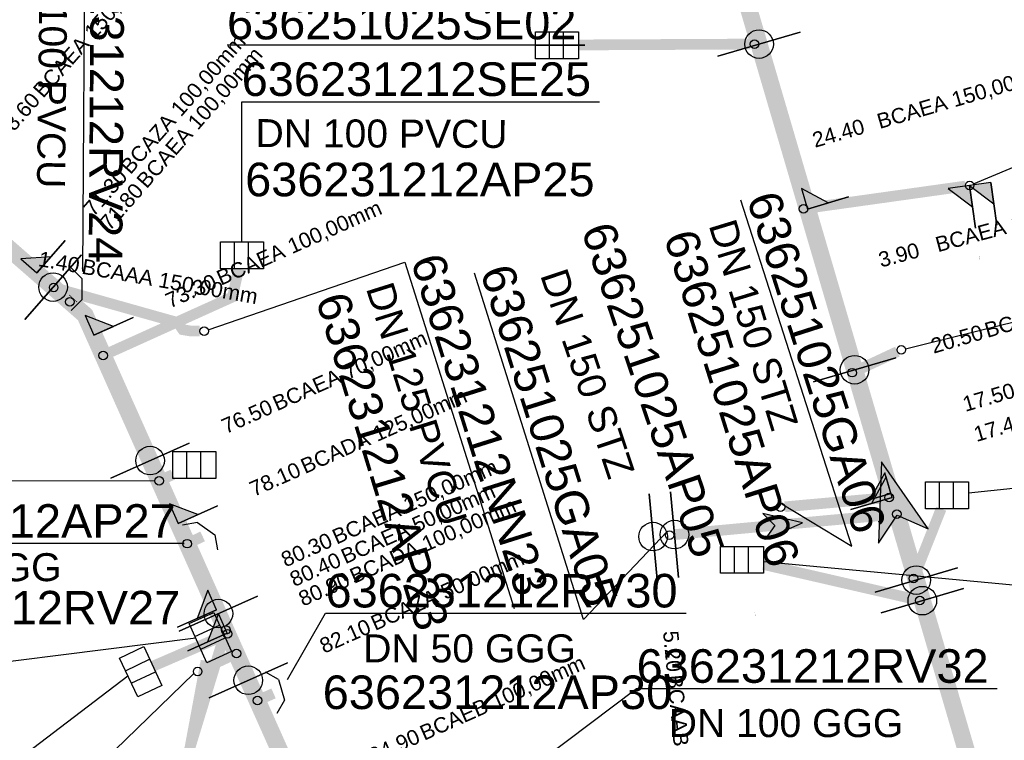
# Model space of a CAD drawing. Extents: x 356718 to 357658, y 5762241 to 5762615.
# Tile 83 of 157: x 357148 to 357171, y 5762374 to 5762391. Entities that reach past the tile are written whole.
import ezdxf
from ezdxf.enums import TextEntityAlignment as Align

# ---------------------------------------------------------------- set-up
doc = ezdxf.new("R2010")
doc.units = 0
doc.header["$MEASUREMENT"] = 0
for name, pattern in [('AUSGEZOGEN', [0]), ('GESTRICHELT2', [4, 2, -2]), ('STRICHPUNKT', [5, 2, -1, 1, -1])]:
    doc.linetypes.add(name, pattern=pattern)
doc.layers.get('0').update_dxf_attribs({"linetype": 'AUSGEZOGEN'})
for name, color, linetype, true_color in [('111_00131_Symbol', 7, 'AUSGEZOGEN', 0x000000), ('114_00133_Schachtnummer', 7, 'AUSGEZOGEN', 0x000000), ('121_10374_Haltungen_Regenwasser', 5, 'GESTRICHELT2', 0x0000ff), ('121_10376_Haltungen_Mischwasser', 6, 'STRICHPUNKT', 0xff00ff), ('121_10397_Haltungen_Regenwasser', 5, 'GESTRICHELT2', 0x0000ff), ('121_10399_Haltungen_Mischwasser', 6, 'STRICHPUNKT', 0xff00ff), ('123_00048_Fliessrichtungspfeil', 7, 'AUSGEZOGEN', 0x000000), ('123_00137_Fliessrichtungspfeil', 7, 'AUSGEZOGEN', 0x000000), ('124_10626_Standard__Laenge____1', 7, 'AUSGEZOGEN', 0x000000), ('141_10677_Stutzen__alle__aus_DW', 7, 'AUSGEZOGEN', 0x000000), ('141_10868_Stutzen__141_', 7, 'AUSGEZOGEN', 0x000000)]:
    doc.layers.add(name, color=color, linetype=linetype, true_color=true_color)
doc.styles.add('ARIAL', font='arial.ttf', dxfattribs={"height": 1.5})
doc.styles.get("Standard").update_dxf_attribs({"font": 'arial.ttf', "height": 1})

# ---------------------------------------------------------------- blocks, each defined once
blk = doc.blocks.new('ES')
at = {"color": 0, "linetype": 'AUSGEZOGEN'}
for points in [[(-0.494, -0.319), (-0.494, 0.306), (0.506, 0.306), (0.506, -0.319), (-0.494, -0.319)], [(-0.169, -0.319), (-0.169, 0.306)], [(0.156, -0.319), (0.156, 0.306)]]:
    blk.add_lwpolyline(points, dxfattribs=at)
blk = doc.blocks.new('F00')
at = {"color": 0}
blk.add_circle((0, 0), 0.1, dxfattribs=at)
blk = doc.blocks.new('TEILSTRECKE_E')
at = {"color": 0, "linetype": 'AUSGEZOGEN'}
for points in [[(0, 0.25), (-0.25, 0.5)], [(0, 0.25), (0, -0.25)], [(0, -0.25), (-0.25, -0.5)]]:
    blk.add_lwpolyline(points, dxfattribs=at)
blk = doc.blocks.new('FLI')
at = {"color": 0, "linetype": 'AUSGEZOGEN'}
blk.add_lwpolyline([(-0.4, 0), (-0.9, -0.6), (0.9, 0), (-0.9, 0.6), (-0.4, 0)], close=True, dxfattribs=at)
at = {"color": 0}
for points in [[(-0.4, 0), (0.9, 0), (-0.9, 0.6)], [(-0.9, -0.6), (0.9, 0), (-0.4, 0)]]:
    blk.add_solid(points, dxfattribs=at)

msp = doc.modelspace()

# ---------------------------------------------------------------- linework, layer by layer
at = {"layer": '114_00133_Schachtnummer', "color": 18, "linetype": 'AUSGEZOGEN', "true_color": 0x000000}
for points in [[(357149.91, 5762384.938), (357149.926, 5762384.846), (357149.985, 5762393.238)], [(357160.463, 5762390.12), (357161.614, 5762390.118), (357153.284, 5762390.118)], [(357170.662, 5762386.891), (357176.821, 5762389.463), (357185.276, 5762389.463)], [(357153.626, 5762385.537), (357153.626, 5762388.801), (357161.956, 5762388.801)], [(357166.156, 5762379.462), (357167.83, 5762378.458), (357165.245, 5762386.509)], [(357169.076, 5762383.051), (357180.025, 5762385.77), (357188.481, 5762385.77)], [(357152.845, 5762383.494), (357157.426, 5762385.068), (357159.969, 5762377.004)], [(357163.527, 5762378.795), (357161.585, 5762376.751), (357159.042, 5762384.814)], [(357170.54, 5762379.7), (357180.783, 5762380.77), (357189.113, 5762380.77)], [(357151.606, 5762379.975), (357139.465, 5762379.973), (357131.135, 5762379.973)], [(357152.259, 5762378.514), (357152.289, 5762378.517), (357143.958, 5762378.517)], [(357165.77, 5762378.099), (357179.219, 5762376.839), (357187.549, 5762376.839)], [(357154.692, 5762375.354), (357155.577, 5762376.895), (357163.97, 5762376.895)], [(357152.558, 5762376.315), (357145.279, 5762375.396), (357136.949, 5762375.396)], [(357152.512, 5762375.494), (357142.502, 5762365.783), (357134.047, 5762365.783)], [(357150.976, 5762375.434), (357143.266, 5762369.553), (357134.312, 5762369.553)], [(357157.365, 5762371.036), (357162.818, 5762375.141), (357171.211, 5762375.141)]]:
    msp.add_lwpolyline(points, dxfattribs=at)
at = {"layer": '121_10374_Haltungen_Regenwasser', "color": 5, "linetype": 'GESTRICHELT2', "true_color": 0x0000ff, "const_width": 0.4}
msp.add_lwpolyline([(357162.972, 5762354.752), (357149.979, 5762383.838), (357139.462, 5762393.032), (357135.319, 5762393.03), (357132.318, 5762392.834), (357114.79, 5762384.301), (357108.506, 5762382.581), (357102.486, 5762382.581), (357086.508, 5762392.745)], dxfattribs=at)
at = {"layer": '121_10376_Haltungen_Mischwasser', "color": 6, "linetype": 'STRICHPUNKT', "true_color": 0xff00ff, "const_width": 0.4}
msp.add_lwpolyline([(357173.592, 5762363.131), (357163.953, 5762395.987)], dxfattribs=at)
at = {"layer": '121_10397_Haltungen_Regenwasser', "color": 5, "linetype": 'GESTRICHELT2', "true_color": 0x0000ff, "const_width": 0.25}
for points in [[(357153.556, 5762384.912), (357153.411, 5762384.256), (357150.491, 5762382.937)], [(357152.65, 5762383.462), (357152.452, 5762383.462), (357152.254, 5762383.495), (357152.138, 5762383.661), (357149.346, 5762384.448)], [(357149.705, 5762384.228), (357149.696, 5762384.218)], [(357152.024, 5762380.123), (357151.797, 5762380.017)], [(357152.717, 5762378.683), (357152.717, 5762378.683), (357152.359, 5762378.514)], [(357151.559, 5762375.662), (357153.206, 5762376.374)], [(357152.797, 5762375.787), (357152.372, 5762373.495), (357152.34, 5762373.498), (357153.228, 5762376.409)], [(357152.692, 5762375.583), (357153.411, 5762375.916)], [(357154.367, 5762375.029), (357154.082, 5762374.903)]]:
    msp.add_lwpolyline(points, dxfattribs=at)
at = {"layer": '121_10399_Haltungen_Mischwasser', "color": 6, "linetype": 'STRICHPUNKT', "true_color": 0xff00ff, "const_width": 0.25}
for points in [[(357161.463, 5762390.123), (357165.464, 5762390.143)], [(357170.471, 5762386.838), (357166.802, 5762386.324)], [(357168.888, 5762382.985), (357167.927, 5762382.536)], [(357166.269, 5762379.372), (357168.599, 5762379.581)], [(357169.907, 5762379.328), (357169.297, 5762377.794)], [(357163.687, 5762378.724), (357168.777, 5762379.194)], [(357165.77, 5762378.03), (357169.314, 5762377.215)]]:
    msp.add_lwpolyline(points, dxfattribs=at)
at = {"layer": '141_10677_Stutzen__alle__aus_DW', "color": 18, "linetype": 'AUSGEZOGEN', "true_color": 0x000000}
for points in [[(357170.565, 5762386.851), (357170.07, 5762386.782), (357170.635, 5762386.356)], [(357170.565, 5762386.851), (357170.704, 5762385.861)], [(357163.791, 5762377.73), (357163.607, 5762379.721)]]:
    msp.add_lwpolyline(points, close=True, dxfattribs=at)
at = {"layer": '141_10677_Stutzen__alle__aus_DW', "color": 18, "true_color": 0x000000}
msp.add_circle((357163.699, 5762378.725), 0.333, dxfattribs=at)
msp.add_solid([(357170.565, 5762386.851), (357170.07, 5762386.782), (357170.635, 5762386.356)], dxfattribs=at)
at = {"layer": '141_10868_Stutzen__141_', "color": 18, "linetype": 'AUSGEZOGEN', "true_color": 0x000000}
for points in [[(357166.627, 5762390.424), (357164.708, 5762389.861)], [(357171.06, 5762386.921), (357170.565, 5762386.851), (357171.13, 5762386.426)], [(357171.06, 5762386.921), (357171.199, 5762385.93)], [(357166.794, 5762386.304), (357167.274, 5762386.445), (357166.653, 5762386.784)], [(357166.794, 5762386.304), (357167.753, 5762386.586)], [(357148.86, 5762384.817), (357149.518, 5762385.569)], [(357148.86, 5762384.817), (357149.189, 5762385.193), (357148.483, 5762385.146)], [(357149.894, 5762385.24), (357148.578, 5762383.735)], [(357150.188, 5762383.369), (357150.645, 5762383.573), (357149.984, 5762383.826)], [(357150.188, 5762383.369), (357151.101, 5762383.777)], [(357168.851, 5762382.843), (357166.932, 5762382.28)], [(357152.407, 5762380.856), (357150.58, 5762380.04)], [(357168.736, 5762379.683), (357168.595, 5762380.163), (357168.256, 5762379.542)], [(357168.764, 5762379.587), (357168.623, 5762380.067), (357168.284, 5762379.446)], [(357163.293, 5762377.684), (357163.109, 5762379.675)], [(357168.736, 5762379.683), (357167.777, 5762379.402)], [(357168.764, 5762379.587), (357167.805, 5762379.306)], [(357152.146, 5762378.987), (357152.603, 5762379.191), (357151.942, 5762379.443)], [(357152.146, 5762378.987), (357153.059, 5762379.395)], [(357170.287, 5762377.95), (357168.368, 5762377.387)], [(357153.997, 5762377.295), (357152.171, 5762376.479)], [(357153.043, 5762376.978), (357152.839, 5762377.435), (357152.587, 5762376.774)], [(357170.428, 5762377.47), (357168.508, 5762376.907)], [(357153.043, 5762376.978), (357152.13, 5762376.57)], [(357153.288, 5762376.43), (357153.084, 5762376.887), (357152.832, 5762376.226)], [(357153.288, 5762376.43), (357152.375, 5762376.022)], [(357154.691, 5762375.742), (357152.865, 5762374.927)]]:
    msp.add_lwpolyline(points, close=True, dxfattribs=at)
at = {"layer": '141_10868_Stutzen__141_', "color": 18, "true_color": 0x000000}
for centre in [(357165.668, 5762390.142), (357149.236, 5762384.487), (357167.892, 5762382.562), (357151.494, 5762380.448), (357163.201, 5762378.679), (357169.327, 5762377.668), (357169.468, 5762377.188), (357153.084, 5762376.887), (357153.778, 5762375.335)]:
    msp.add_circle(centre, 0.333, dxfattribs=at)
for points in [[(357171.06, 5762386.921), (357170.565, 5762386.851), (357171.13, 5762386.426)], [(357166.794, 5762386.304), (357167.274, 5762386.445), (357166.653, 5762386.784)], [(357148.86, 5762384.817), (357149.189, 5762385.193), (357148.483, 5762385.146)], [(357150.188, 5762383.369), (357150.645, 5762383.573), (357149.984, 5762383.826)], [(357168.736, 5762379.683), (357168.595, 5762380.163), (357168.256, 5762379.542)], [(357168.764, 5762379.587), (357168.623, 5762380.067), (357168.284, 5762379.446)], [(357152.146, 5762378.987), (357152.603, 5762379.191), (357151.942, 5762379.443)], [(357153.043, 5762376.978), (357152.839, 5762377.435), (357152.587, 5762376.774)], [(357153.288, 5762376.43), (357153.084, 5762376.887), (357152.832, 5762376.226)]]:
    msp.add_solid(points, dxfattribs=at)

# ---------------------------------------------------------------- block references
at = {"layer": '111_00131_Symbol', "color": 18, "true_color": 0x000000}
for name, p in [('ES', (357160.957, 5762390.12)), ('F00', (357170.57, 5762386.852)), ('ES', (357153.626, 5762385.231)), ('TEILSTRECKE_E', (357149.905, 5762384.438)), ('F00', (357152.75, 5762383.462)), ('F00', (357168.979, 5762383.027)), ('ES', (357152.518, 5762380.353)), ('ES', (357170.034, 5762379.647)), ('F00', (357166.169, 5762379.363)), ('F00', (357163.587, 5762378.715)), ('ES', (357165.264, 5762378.146)), ('F00', (357152.601, 5762375.541))]:
    msp.add_blockref(name, p, dxfattribs=at)
for name, p, rotation in [('F00', (357165.564, 5762390.144), 286.3), ('F00', (357166.703, 5762386.31), 286.3), ('F00', (357149.25, 5762384.475), 318.8), ('F00', (357149.627, 5762384.146), 318.8), ('F00', (357150.4, 5762382.896), 294.1), ('F00', (357167.836, 5762382.494), 286.3), ('F00', (357151.706, 5762379.975), 294.1), ('F00', (357168.699, 5762379.59), 286.3), ('TEILSTRECKE_E', (357152.799, 5762378.865), 54.9), ('F00', (357168.877, 5762379.203), 286.3), ('F00', (357152.359, 5762378.514), 294.1), ('F00', (357169.26, 5762377.701), 286.3), ('F00', (357169.411, 5762377.193), 286.3), ('ES', (357152.899, 5762376.335), 294.4), ('F00', (357153.257, 5762376.505), 294.1), ('F00', (357153.298, 5762376.414), 294.1), ('ES', (357151.278, 5762375.541), 295.2), ('F00', (357153.502, 5762375.958), 294.1), ('TEILSTRECKE_E', (357154.552, 5762375.111), 15.6), ('F00', (357153.991, 5762374.862), 294.1)]:
    msp.add_blockref(name, p, dxfattribs=dict(at, rotation=rotation))
at = {"layer": '123_00048_Fliessrichtungspfeil', "color": 18, "true_color": 0x000000, "rotation": 106.3}
msp.add_blockref('FLI', (357168.773, 5762379.559), dxfattribs=at)
at = {"layer": '123_00137_Fliessrichtungspfeil', "color": 18, "true_color": 0x000000, "xscale": 0.5, "yscale": 0.5, "zscale": 0.5, "rotation": 5.2}
msp.add_blockref('FLI', (357166.232, 5762378.959), dxfattribs=at)

# ---------------------------------------------------------------- texts
at = {"layer": '114_00133_Schachtnummer', "color": 18, "true_color": 0x000000, "style": 'ARIAL'}
for s, rotation, p in [('636231212RV24', 269.6, (357150.901, 5762393.232)), ('636251025GA06', 287.8, (357166.117, 5762386.789)), ('636251025AP05', 288.8, (357162.261, 5762386.072)), ('636251025AP06', 287.5, (357164.188, 5762385.897)), ('636231212NN23', 287.5, (357158.3, 5762385.343)), ('636251025GA05', 287.5, (357159.916, 5762385.09)), ('636231212AP23', 287, (357156.09, 5762384.437))]:
    msp.add_text(s, height=0.78136, rotation=rotation, dxfattribs=at).set_placement(p, align=Align.TOP_LEFT)
for s, p in [('636251025SE02', (357153.284, 5762391.034)), ('636231212SE25', (357153.626, 5762389.717)), ('636231212AP25', (357153.707, 5762387.382)), ('636231212AP27', (357143.958, 5762379.433)), ('636231212RV30', (357155.577, 5762377.811)), ('636231212RV27', (357144.002, 5762377.415)), ('636231212RV32', (357162.818, 5762376.057)), ('636231212AP30', (357155.512, 5762375.446))]:
    msp.add_text(s, height=0.78136, dxfattribs=at).set_placement(p, align=Align.TOP_LEFT)
at = {"layer": '124_10626_Standard__Laenge____1', "color": 18, "true_color": 0x000000, "style": 'ARIAL'}
for s, height, rotation, p in [('DN 100 PVCU', 0.65113, 269.3, (357149.583, 5762392.644)), ('DN 100 PVCU', 0.65113, 359.8, (357153.95, 5762388.397)), ('DN 150 STZ', 0.6511, 287, (357165.113, 5762386.122)), ('DN 150 STZ', 0.6511, 288.5, (357161.184, 5762384.976)), ('DN 125 PVCU', 0.65113, 287.4, (357157.134, 5762384.658)), ('DN 125 GGG', 0.6511, 0.2, (357143.971, 5762378.275))]:
    msp.add_text(s, height=height, rotation=rotation, dxfattribs=at).set_placement(p, align=Align.TOP_LEFT)
for s, p in [('DN 50 GGG', (357156.456, 5762376.403)), ('DN 100 GGG', (357163.566, 5762374.663))]:
    msp.add_text(s, height=0.6511, dxfattribs=at).set_placement(p, align=Align.TOP_LEFT)
at = {"layer": '141_10677_Stutzen__alle__aus_DW', "color": 18, "true_color": 0x000000}
msp.add_text('3.90', height=0.00707, rotation=278, dxfattribs=at).set_placement((357170.801, 5762385.206), align=Align.TOP_RIGHT)
for s, rotation, p in [('BCAEA 150,00mm', 278, (357170.801, 5762385.204)), ('5.20', 275.4, (357165.535, 5762377.333)), ('BCAAB 150,00mm', 275.4, (357165.575, 5762376.916))]:
    msp.add_text(s, height=0.00707, rotation=rotation, dxfattribs=at).set_placement(p, align=Align.TOP_LEFT)
at = {"layer": '141_10868_Stutzen__141_', "color": 18, "true_color": 0x000000}
for s, height, rotation, p in [('BCAEA 150,00mm', 0.35326, 48.8, (357148.738, 5762389.1)), ('BCAZA 100,00mm', 0.35326, 48.8, (357150.771, 5762387.323)), ('BCAEA 100,00mm', 0.35326, 48.8, (357151.147, 5762386.994)), ('BCAEA 150,00mm', 0.35326, 16.2, (357168.377, 5762388.505)), ('24.40', 0.3533, 16.2, (357166.871, 5762388.068)), ('BCAEA 150,00mm', 0.35326, 15, (357169.739, 5762385.638)), ('BCAEA 100,00mm', 0.35326, 24, (357152.999, 5762384.839)), ('3.90', 0.3533, 15, (357168.413, 5762385.282)), ('BCAAA 150,00mm', 0.35326, 350.1, (357149.946, 5762385.149)), ('BCAEA 150,00mm', 0.35326, 16.3, (357170.882, 5762383.64)), ('BCAEA 70,00mm', 0.35326, 24, (357154.304, 5762381.917)), ('17.50', 0.3533, 16.3, (357170.37, 5762381.92)), ('BCADA 125,00mm', 0.35326, 24, (357154.956, 5762380.456)), ('17.40', 0.3533, 16.3, (357170.628, 5762381.219)), ('BCAEA 150,00mm', 0.35326, 24, (357155.691, 5762378.813)), ('BCAEA 50,00mm', 0.35326, 24, (357155.895, 5762378.356)), ('BCADA 100,00mm', 0.35326, 24, (357156.099, 5762377.9)), ('BCAZA 50,00mm', 0.35326, 24, (357156.588, 5762376.804)), ('BCAEB 100,00mm', 0.35326, 24, (357157.73, 5762374.248)), ('BCAAB 150,00mm', 0.35326, 275.3, (357163.88, 5762375.479))]:
    msp.add_text(s, height=height, rotation=rotation, dxfattribs=at).set_placement(p, align=Align.TOP_LEFT)
for s, rotation, p in [('68.60', 48.8, (357148.693, 5762389.049)), ('71.30', 48.8, (357150.726, 5762387.271)), ('71.80', 48.8, (357151.102, 5762386.942)), ('1.40', 350.1, (357149.879, 5762385.161)), ('73.30', 24, (357152.937, 5762384.811)), ('20.50', 16.3, (357170.817, 5762383.621)), ('76.50', 24, (357154.242, 5762381.889)), ('78.10', 24, (357154.894, 5762380.428)), ('80.30', 24, (357155.628, 5762378.785)), ('80.40', 24, (357155.832, 5762378.328)), ('80.90', 24, (357156.036, 5762377.872)), ('82.10', 24, (357156.526, 5762376.776)), ('5.20', 275.3, (357163.874, 5762375.547)), ('84.90', 24, (357157.668, 5762374.22))]:
    msp.add_text(s, height=0.3533, rotation=rotation, dxfattribs=at).set_placement(p, align=Align.TOP_RIGHT)

doc.saveas('drawing.dxf')
